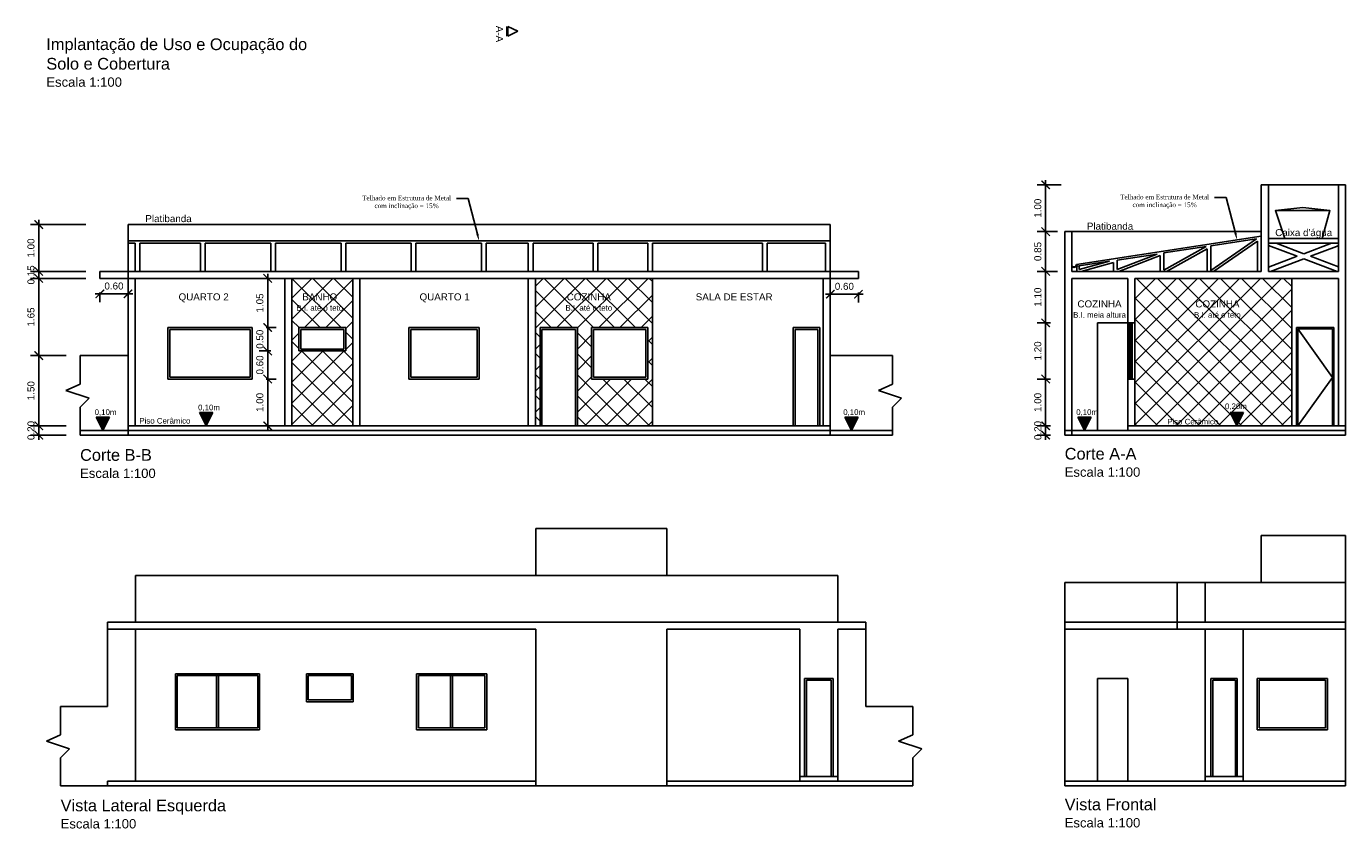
# Model space of a CAD drawing. Header units: metres. Extents: x 3.8 to 54.3, y 0.8 to 38.4.
# Tile 1 of 8: x 5 to 33.2, y 0.8 to 17.9. Entities that reach past the tile are written whole.
import ezdxf
from ezdxf import colors
from ezdxf.entities.mleader import LeaderData, LeaderLine
from ezdxf.math import Vec2, Vec3

# ---------------------------------------------------------------- set-up
doc = ezdxf.new("R2010")
doc.units = ezdxf.units.M
doc.header["$LTSCALE"] = 0.01
doc.linetypes.add('ACAD_ISO02W100', pattern=[15, 12, -3])
for name, color, linetype in [('Barrilete', 40, 'Continuous'), ('BI', 254, 'Continuous'), ('Corte', 240, 'Continuous'), ('Cotas', 2, 'Continuous'), ('Janelas', 150, 'Continuous'), ('Mobília', 90, 'Continuous'), ('Paredes', 7, 'Continuous'), ('Porta', 170, 'Continuous'), ('Projeção da Cobertura', 42, 'ACAD_ISO02W100'), ('Tabelas', 250, 'Continuous'), ('Textos', 1, 'Continuous')]:
    doc.layers.add(name, color=color, linetype=linetype)
doc.styles.add('Prefeitura', font='times.ttf')
doc.styles.get("Standard").update_dxf_attribs({"font": 'arial.ttf'})
doc.dimstyles.new('Cotas Externas', dxfattribs={"dimtxt": 0.15, "dimasz": 0.18, "dimexe": 0.18, "dimexo": 0.3, "dimgap": 0.09, "dimtad": 1, "dimzin": 0, "dimdsep": 46, "dimtxsty": 'Standard', "dimblk": 'ARCHTICK', "dimcen": 0.09, "dimdle": 0.1, "dimclrd": 256, "dimclre": 256, "dimclrt": 256, "dimadec": 0, "dimazin": 0, "dimtfac": 1, "dimtofl": 0, "dimtmove": 0, "dimatfit": 3, "dimfxl": 1, "dimtolj": 1, "dimtzin": 0, "dimlwd": -1, "dimlwe": -1, "dimarcsym": 0})

# ---------------------------------------------------------------- blocks, each defined once
blk = doc.blocks.new('Indicação de Corte')
at = {"layer": 'Corte'}
for p, q in [((0, 0.234), (-0.106, 0.021)), ((-0.106, 0.021), (0.106, 0.021)), ((-0.106, 0), (0.106, 0)), ((0.106, 0.021), (0, 0.234))]:
    blk.add_line(p, q, dxfattribs=at)
blk = doc.blocks.new('Nível em Corte')
h = blk.add_hatch(color=256)
h.dxf.hatch_style = 1
h.paths.add_polyline_path([(0.142, 0.285), (-0.142, 0.285), (0, 0)])
for p, q in [((0.142, 0.285), (-0.142, 0.285)), ((-0.142, 0.285), (0, 0)), ((0, 0), (0.142, 0.285)), ((-0.142, 0), (0.142, 0))]:
    blk.add_line(p, q)
blk = doc.blocks.new('_ArchTick')
at = {"color": 0, "linetype": 'ByBlock', "const_width": 0.15}
blk.add_lwpolyline([(-0.5, -0.5), (0.5, 0.5)], dxfattribs=at)
blk = doc.blocks.new('*D831')
at = {"layer": 'Cotas', "transparency": 16777216}
for p, q in [((5.828, 9.405), (5.066, 9.405)), ((5.246, 9.105), (5.246, 9.505)), ((5.828, 9.205), (5.066, 9.205))]:
    blk.add_line(p, q, dxfattribs=at)
at = {"layer": 'Defpoints', "color": 0, "transparency": 16777216}
for p in [(5.246, 9.405), (6.128, 9.405), (6.128, 9.205)]:
    blk.add_point(p, dxfattribs=at)
at = {"layer": 'Cotas', "transparency": 16777216, "xscale": 0.18, "yscale": 0.18, "zscale": 0.18}
for p, rotation in [((5.246, 9.405), 90), ((5.246, 9.205), 270)]:
    blk.add_blockref('_ArchTick', p, dxfattribs=dict(at, rotation=rotation))
at = {"layer": 'Cotas', "transparency": 16777216, "insert": (5.08, 9.305), "char_height": 0.15, "attachment_point": 5, "rotation": 90}
blk.add_mtext('\\A1;0.20', dxfattribs=at)
blk = doc.blocks.new('*D911')
at = {"layer": 'Cotas', "transparency": 16777216}
for p, q in [((5.246, 9.305), (5.246, 11.005)), ((5.828, 10.905), (5.066, 10.905)), ((5.828, 9.405), (5.066, 9.405))]:
    blk.add_line(p, q, dxfattribs=at)
at = {"layer": 'Defpoints', "color": 0, "transparency": 16777216}
for p in [(5.246, 10.905), (6.128, 10.905), (6.128, 9.405)]:
    blk.add_point(p, dxfattribs=at)
at = {"layer": 'Cotas', "transparency": 16777216, "xscale": 0.18, "yscale": 0.18, "zscale": 0.18}
for p, rotation in [((5.246, 10.905), 90), ((5.246, 9.405), 270)]:
    blk.add_blockref('_ArchTick', p, dxfattribs=dict(at, rotation=rotation))
at = {"layer": 'Cotas', "transparency": 16777216, "insert": (5.08, 10.155), "char_height": 0.15, "attachment_point": 5, "rotation": 90}
blk.add_mtext('\\A1;1.50', dxfattribs=at)
blk = doc.blocks.new('*D912')
at = {"layer": 'Cotas', "transparency": 16777216}
for p, q in [((6.252, 12.555), (5.066, 12.555)), ((5.246, 10.805), (5.246, 12.655)), ((5.828, 10.905), (5.066, 10.905))]:
    blk.add_line(p, q, dxfattribs=at)
at = {"layer": 'Defpoints', "color": 0, "transparency": 16777216}
for p in [(5.246, 12.555), (6.552, 12.555), (6.128, 10.905)]:
    blk.add_point(p, dxfattribs=at)
at = {"layer": 'Cotas', "transparency": 16777216, "xscale": 0.18, "yscale": 0.18, "zscale": 0.18}
for p, rotation in [((5.246, 12.555), 90), ((5.246, 10.905), 270)]:
    blk.add_blockref('_ArchTick', p, dxfattribs=dict(at, rotation=rotation))
at = {"layer": 'Cotas', "transparency": 16777216, "insert": (5.08, 11.73), "char_height": 0.15, "attachment_point": 5, "rotation": 90}
blk.add_mtext('\\A1;1.65', dxfattribs=at)
blk = doc.blocks.new('*D913')
at = {"layer": 'Cotas', "transparency": 16777216}
for p, q in [((6.252, 12.705), (5.066, 12.705)), ((5.246, 12.705), (5.246, 12.885)), ((6.252, 12.555), (5.066, 12.555)), ((5.246, 12.555), (5.246, 12.375))]:
    blk.add_line(p, q, dxfattribs=at)
at = {"layer": 'Defpoints', "color": 0, "transparency": 16777216}
for p in [(5.246, 12.705), (6.552, 12.705), (6.552, 12.555)]:
    blk.add_point(p, dxfattribs=at)
at = {"layer": 'Cotas', "transparency": 16777216, "xscale": 0.18, "yscale": 0.18, "zscale": 0.18}
for p, rotation in [((5.246, 12.705), 270), ((5.246, 12.555), 90)]:
    blk.add_blockref('_ArchTick', p, dxfattribs=dict(at, rotation=rotation))
at = {"layer": 'Cotas', "transparency": 16777216, "insert": (5.08, 12.63), "char_height": 0.15, "attachment_point": 5, "rotation": 90}
blk.add_mtext('\\A1;0.15', dxfattribs=at)
blk = doc.blocks.new('*D914')
at = {"layer": 'Cotas', "transparency": 16777216}
for p, q in [((6.252, 13.705), (5.066, 13.705)), ((5.246, 12.605), (5.246, 13.805)), ((6.252, 12.705), (5.066, 12.705))]:
    blk.add_line(p, q, dxfattribs=at)
at = {"layer": 'Defpoints', "color": 0, "transparency": 16777216}
for p in [(5.246, 13.705), (6.552, 13.705), (6.552, 12.705)]:
    blk.add_point(p, dxfattribs=at)
at = {"layer": 'Cotas', "transparency": 16777216, "xscale": 0.18, "yscale": 0.18, "zscale": 0.18}
for p, rotation in [((5.246, 13.705), 90), ((5.246, 12.705), 270)]:
    blk.add_blockref('_ArchTick', p, dxfattribs=dict(at, rotation=rotation))
at = {"layer": 'Cotas', "transparency": 16777216, "insert": (5.08, 13.205), "char_height": 0.15, "attachment_point": 5, "rotation": 90}
blk.add_mtext('\\A1;1.00', dxfattribs=at)
blk = doc.blocks.new('*D915')
at = {"layer": 'Cotas', "transparency": 16777216}
for p, q in [((10.135, 9.305), (10.135, 10.505)), ((10.102, 10.405), (10.315, 10.405)), ((10.102, 9.405), (10.315, 9.405))]:
    blk.add_line(p, q, dxfattribs=at)
at = {"layer": 'Defpoints', "color": 0, "transparency": 16777216}
for p in [(9.802, 10.405), (10.135, 10.405), (9.802, 9.405)]:
    blk.add_point(p, dxfattribs=at)
at = {"layer": 'Cotas', "transparency": 16777216, "xscale": 0.18, "yscale": 0.18, "zscale": 0.18}
for p, rotation in [((10.135, 10.405), 90), ((10.135, 9.405), 270)]:
    blk.add_blockref('_ArchTick', p, dxfattribs=dict(at, rotation=rotation))
at = {"layer": 'Cotas', "transparency": 16777216, "insert": (9.968, 9.905), "char_height": 0.15, "attachment_point": 5, "rotation": 90}
blk.add_mtext('\\A1;1.00', dxfattribs=at)
blk = doc.blocks.new('*D916')
at = {"layer": 'Cotas', "transparency": 16777216}
for p, q in [((10.202, 11.005), (9.955, 11.005)), ((10.135, 10.305), (10.135, 11.105)), ((10.102, 10.405), (10.315, 10.405))]:
    blk.add_line(p, q, dxfattribs=at)
at = {"layer": 'Defpoints', "color": 0, "transparency": 16777216}
for p in [(10.135, 11.005), (10.502, 11.005), (9.802, 10.405)]:
    blk.add_point(p, dxfattribs=at)
at = {"layer": 'Cotas', "transparency": 16777216, "xscale": 0.18, "yscale": 0.18, "zscale": 0.18}
for p, rotation in [((10.135, 11.005), 90), ((10.135, 10.405), 270)]:
    blk.add_blockref('_ArchTick', p, dxfattribs=dict(at, rotation=rotation))
at = {"layer": 'Cotas', "transparency": 16777216, "insert": (9.968, 10.705), "char_height": 0.15, "attachment_point": 5, "rotation": 90}
blk.add_mtext('\\A1;0.60', dxfattribs=at)
blk = doc.blocks.new('*D917')
at = {"layer": 'Cotas', "transparency": 16777216}
for p, q in [((10.135, 10.905), (10.135, 11.605)), ((10.102, 11.505), (10.315, 11.505)), ((10.202, 11.005), (9.955, 11.005))]:
    blk.add_line(p, q, dxfattribs=at)
at = {"layer": 'Defpoints', "color": 0, "transparency": 16777216}
for p in [(9.802, 11.505), (10.135, 11.505), (10.502, 11.005)]:
    blk.add_point(p, dxfattribs=at)
at = {"layer": 'Cotas', "transparency": 16777216, "xscale": 0.18, "yscale": 0.18, "zscale": 0.18}
for p, rotation in [((10.135, 11.505), 90), ((10.135, 11.005), 270)]:
    blk.add_blockref('_ArchTick', p, dxfattribs=dict(at, rotation=rotation))
at = {"layer": 'Cotas', "transparency": 16777216, "insert": (9.968, 11.255), "char_height": 0.15, "attachment_point": 5, "rotation": 90}
blk.add_mtext('\\A1;0.50', dxfattribs=at)
blk = doc.blocks.new('*D918')
at = {"layer": 'Cotas', "transparency": 16777216}
for p, q in [((10.202, 12.555), (9.955, 12.555)), ((10.135, 11.405), (10.135, 12.655)), ((10.102, 11.505), (10.315, 11.505))]:
    blk.add_line(p, q, dxfattribs=at)
at = {"layer": 'Defpoints', "color": 0, "transparency": 16777216}
for p in [(10.135, 12.555), (10.502, 12.555), (9.802, 11.505)]:
    blk.add_point(p, dxfattribs=at)
at = {"layer": 'Cotas', "transparency": 16777216, "xscale": 0.18, "yscale": 0.18, "zscale": 0.18}
for p, rotation in [((10.135, 12.555), 90), ((10.135, 11.505), 270)]:
    blk.add_blockref('_ArchTick', p, dxfattribs=dict(at, rotation=rotation))
at = {"layer": 'Cotas', "transparency": 16777216, "insert": (9.968, 12.03), "char_height": 0.15, "attachment_point": 5, "rotation": 90}
blk.add_mtext('\\A1;1.05', dxfattribs=at)
blk = doc.blocks.new('*D919')
at = {"layer": 'Cotas', "transparency": 16777216}
for p, q in [((7.252, 12.225), (6.452, 12.225)), ((6.552, 12.255), (6.552, 12.045)), ((7.152, 12.255), (7.152, 12.045))]:
    blk.add_line(p, q, dxfattribs=at)
at = {"layer": 'Defpoints', "color": 0, "transparency": 16777216}
for p in [(6.552, 12.555), (7.152, 12.555), (6.552, 12.225)]:
    blk.add_point(p, dxfattribs=at)
at = {"layer": 'Cotas', "transparency": 16777216, "xscale": 0.18, "yscale": 0.18, "zscale": 0.18, "rotation": 180}
blk.add_blockref('_ArchTick', (6.552, 12.225), dxfattribs=at)
at = {"layer": 'Cotas', "transparency": 16777216, "xscale": 0.18, "yscale": 0.18, "zscale": 0.18}
blk.add_blockref('_ArchTick', (7.152, 12.225), dxfattribs=at)
at = {"layer": 'Cotas', "transparency": 16777216, "insert": (6.852, 12.392), "char_height": 0.15, "attachment_point": 5}
blk.add_mtext('\\A1;0.60', dxfattribs=at)
blk = doc.blocks.new('*D920')
at = {"layer": 'Cotas', "transparency": 16777216}
for p, q in [((22.052, 12.218), (22.852, 12.218)), ((22.152, 12.255), (22.152, 12.038)), ((22.752, 12.255), (22.752, 12.038))]:
    blk.add_line(p, q, dxfattribs=at)
at = {"layer": 'Defpoints', "color": 0, "transparency": 16777216}
for p in [(22.152, 12.555), (22.752, 12.555), (22.752, 12.218)]:
    blk.add_point(p, dxfattribs=at)
at = {"layer": 'Cotas', "transparency": 16777216, "xscale": 0.18, "yscale": 0.18, "zscale": 0.18, "rotation": 180}
blk.add_blockref('_ArchTick', (22.152, 12.218), dxfattribs=at)
at = {"layer": 'Cotas', "transparency": 16777216, "xscale": 0.18, "yscale": 0.18, "zscale": 0.18}
blk.add_blockref('_ArchTick', (22.752, 12.218), dxfattribs=at)
at = {"layer": 'Cotas', "transparency": 16777216, "insert": (22.452, 12.385), "char_height": 0.15, "attachment_point": 5}
blk.add_mtext('\\A1;0.60', dxfattribs=at)
blk = doc.blocks.new('*D907')
at = {"layer": 'Cotas', "transparency": 16777216}
for p, q in [((26.858, 9.405), (26.571, 9.405)), ((26.751, 9.105), (26.751, 9.505)), ((26.858, 9.205), (26.571, 9.205))]:
    blk.add_line(p, q, dxfattribs=at)
at = {"layer": 'Defpoints', "color": 0, "transparency": 16777216}
for p in [(26.751, 9.405), (27.158, 9.405), (27.158, 9.205)]:
    blk.add_point(p, dxfattribs=at)
at = {"layer": 'Cotas', "transparency": 16777216, "xscale": 0.18, "yscale": 0.18, "zscale": 0.18}
for p, rotation in [((26.751, 9.405), 90), ((26.751, 9.205), 270)]:
    blk.add_blockref('_ArchTick', p, dxfattribs=dict(at, rotation=rotation))
at = {"layer": 'Cotas', "transparency": 16777216, "insert": (26.584, 9.305), "char_height": 0.15, "attachment_point": 5, "rotation": 90}
blk.add_mtext('\\A1;0.20', dxfattribs=at)
blk = doc.blocks.new('*D827')
at = {"layer": 'Cotas', "transparency": 16777216}
for p, q in [((26.751, 9.305), (26.751, 10.505)), ((26.858, 10.405), (26.571, 10.405)), ((26.858, 9.405), (26.571, 9.405))]:
    blk.add_line(p, q, dxfattribs=at)
at = {"layer": 'Defpoints', "color": 0, "transparency": 16777216}
for p in [(26.751, 10.405), (27.158, 10.405), (27.158, 9.405)]:
    blk.add_point(p, dxfattribs=at)
at = {"layer": 'Cotas', "transparency": 16777216, "xscale": 0.18, "yscale": 0.18, "zscale": 0.18}
for p, rotation in [((26.751, 10.405), 90), ((26.751, 9.405), 270)]:
    blk.add_blockref('_ArchTick', p, dxfattribs=dict(at, rotation=rotation))
at = {"layer": 'Cotas', "transparency": 16777216, "insert": (26.584, 9.905), "char_height": 0.15, "attachment_point": 5, "rotation": 90}
blk.add_mtext('\\A1;1.00', dxfattribs=at)
blk = doc.blocks.new('*D828')
at = {"layer": 'Cotas', "transparency": 16777216}
for p, q in [((26.858, 11.605), (26.571, 11.605)), ((26.751, 10.305), (26.751, 11.705)), ((26.858, 10.405), (26.571, 10.405))]:
    blk.add_line(p, q, dxfattribs=at)
at = {"layer": 'Defpoints', "color": 0, "transparency": 16777216}
for p in [(26.751, 11.605), (27.158, 11.605), (27.158, 10.405)]:
    blk.add_point(p, dxfattribs=at)
at = {"layer": 'Cotas', "transparency": 16777216, "xscale": 0.18, "yscale": 0.18, "zscale": 0.18}
for p, rotation in [((26.751, 11.605), 90), ((26.751, 10.405), 270)]:
    blk.add_blockref('_ArchTick', p, dxfattribs=dict(at, rotation=rotation))
at = {"layer": 'Cotas', "transparency": 16777216, "insert": (26.584, 11.005), "char_height": 0.15, "attachment_point": 5, "rotation": 90}
blk.add_mtext('\\A1;1.20', dxfattribs=at)
blk = doc.blocks.new('*D908')
at = {"layer": 'Cotas', "transparency": 16777216}
for p, q in [((27.008, 12.705), (26.571, 12.705)), ((26.751, 11.505), (26.751, 12.805)), ((26.858, 11.605), (26.571, 11.605))]:
    blk.add_line(p, q, dxfattribs=at)
at = {"layer": 'Defpoints', "color": 0, "transparency": 16777216}
for p in [(26.751, 12.705), (27.308, 12.705), (27.158, 11.605)]:
    blk.add_point(p, dxfattribs=at)
at = {"layer": 'Cotas', "transparency": 16777216, "xscale": 0.18, "yscale": 0.18, "zscale": 0.18}
for p, rotation in [((26.751, 12.705), 90), ((26.751, 11.605), 270)]:
    blk.add_blockref('_ArchTick', p, dxfattribs=dict(at, rotation=rotation))
at = {"layer": 'Cotas', "transparency": 16777216, "insert": (26.584, 12.155), "char_height": 0.15, "attachment_point": 5, "rotation": 90}
blk.add_mtext('\\A1;1.10', dxfattribs=at)
blk = doc.blocks.new('*D909')
at = {"layer": 'Cotas', "transparency": 16777216}
for p, q in [((27.008, 13.555), (26.571, 13.555)), ((26.751, 12.605), (26.751, 13.655)), ((27.008, 12.705), (26.571, 12.705))]:
    blk.add_line(p, q, dxfattribs=at)
at = {"layer": 'Defpoints', "color": 0, "transparency": 16777216}
for p in [(26.751, 13.555), (27.308, 13.555), (27.308, 12.705)]:
    blk.add_point(p, dxfattribs=at)
at = {"layer": 'Cotas', "transparency": 16777216, "xscale": 0.18, "yscale": 0.18, "zscale": 0.18}
for p, rotation in [((26.751, 13.555), 90), ((26.751, 12.705), 270)]:
    blk.add_blockref('_ArchTick', p, dxfattribs=dict(at, rotation=rotation))
at = {"layer": 'Cotas', "transparency": 16777216, "insert": (26.584, 13.13), "char_height": 0.15, "attachment_point": 5, "rotation": 90}
blk.add_mtext('\\A1;0.85', dxfattribs=at)
blk = doc.blocks.new('*D910')
at = {"layer": 'Cotas', "transparency": 16777216}
for p, q in [((26.751, 13.455), (26.751, 14.655)), ((27.082, 14.555), (26.571, 14.555)), ((27.008, 13.555), (26.571, 13.555))]:
    blk.add_line(p, q, dxfattribs=at)
at = {"layer": 'Defpoints', "color": 0, "transparency": 16777216}
for p in [(26.751, 14.555), (27.382, 14.555), (27.308, 13.555)]:
    blk.add_point(p, dxfattribs=at)
at = {"layer": 'Cotas', "transparency": 16777216, "xscale": 0.18, "yscale": 0.18, "zscale": 0.18}
for p, rotation in [((26.751, 14.555), 90), ((26.751, 13.555), 270)]:
    blk.add_blockref('_ArchTick', p, dxfattribs=dict(at, rotation=rotation))
at = {"layer": 'Cotas', "transparency": 16777216, "insert": (26.584, 14.055), "char_height": 0.15, "attachment_point": 5, "rotation": 90}
blk.add_mtext('\\A1;1.00', dxfattribs=at)

msp = doc.modelspace()

# ---------------------------------------------------------------- hatches: boundary and pattern name
at = {"layer": 'BI'}
h = msp.add_hatch(dxfattribs=at)
h.set_pattern_fill('ANSI37', color=256, scale=0.1)
h.set_pattern_definition([(45, (-49.30324, -13.69976), (-0.2245064, 0.2245064), []), (135, (-49.30324, -13.69976), (-0.2245064, -0.2245064), [])])
h.paths.add_polyline_path([(18.352, 12.555), (15.852, 12.555), (15.852, 9.405), (15.952, 9.405), (15.952, 11.505), (16.752, 11.505), (16.752, 9.405), (18.352, 9.405)])
h.paths.add_polyline_path([(18.252, 11.505), (18.252, 10.405), (17.052, 10.405), (17.052, 11.505)], flags=16)
h.paths.add_polyline_path([(18.212, 11.465), (18.212, 10.445), (17.092, 10.445), (17.092, 11.465)], flags=0)
h.paths.add_polyline_path([(11.952, 12.555), (10.652, 12.555), (10.652, 9.405), (11.952, 9.405)])
h.paths.add_polyline_path([(11.802, 11.505), (11.802, 11.005), (10.802, 11.005), (10.802, 11.505)], flags=16)
h.paths.add_polyline_path([(11.762, 11.465), (11.762, 11.045), (10.842, 11.045), (10.842, 11.465)], flags=0)
h = msp.add_hatch(dxfattribs=at)
h.set_pattern_fill('ANSI37', color=256, scale=0.1)
h.set_pattern_definition([(45, (-18.479, -57.9177), (-0.2245064, 0.2245064), []), (135, (-18.479, -57.9177), (-0.2245064, -0.2245064), [])])
h.paths.add_polyline_path([(28.658, 12.555), (28.658, 11.605), (28.658, 10.405), (28.658, 9.405), (32.008, 9.405), (32.008, 12.555)])

# ---------------------------------------------------------------- linework, layer by layer
for p, q in [((28.658, 11.605), (28.658, 12.555)), ((28.658, 9.405), (28.658, 10.405))]:
    msp.add_line(p, q)
at = {"layer": 'Barrilete'}
for p, q in [((32.241, 14.068), (31.658, 14.003)), ((32.241, 14.068), (32.824, 14.003)), ((31.508, 13.405), (33.008, 13.405)), ((31.508, 13.305), (33.008, 13.305)), ((32.125, 13.027), (31.508, 13.261)), ((32.266, 13.08), (31.674, 13.305)), ((32.859, 13.305), (32.266, 13.08)), ((32.125, 13.027), (31.508, 12.793)), ((32.266, 12.973), (31.557, 12.705)), ((32.976, 12.705), (32.266, 12.973)), ((32.962, 13.237), (32.408, 13.027)), ((33.008, 12.799), (32.408, 13.027))]:
    msp.add_line(p, q, dxfattribs=at)
msp.add_lwpolyline([(31.858, 13.405), (32.658, 13.405), (32.824, 14.003), (31.658, 14.003)], close=True, dxfattribs=at)
at = {"layer": 'Janelas'}
for p, q in [((28.658, 11.605), (28.508, 11.605)), ((28.508, 10.405), (28.508, 11.605)), ((28.544, 10.405), (28.544, 11.605)), ((28.564, 10.405), (28.564, 11.605)), ((28.583, 10.405), (28.583, 11.605)), ((28.601, 10.405), (28.601, 11.605)), ((28.658, 11.605), (28.658, 10.405)), ((8.002, 10.405), (8.002, 11.505)), ((8.002, 11.505), (9.802, 11.505)), ((8.042, 10.445), (8.042, 11.465)), ((8.042, 11.465), (9.762, 11.465)), ((9.762, 10.445), (9.762, 11.465)), ((9.802, 10.405), (9.802, 11.505)), ((10.802, 11.005), (10.802, 11.505)), ((10.802, 11.505), (11.802, 11.505)), ((10.842, 11.045), (10.842, 11.465)), ((10.842, 11.465), (11.762, 11.465)), ((11.762, 11.045), (11.762, 11.465)), ((11.802, 11.005), (11.802, 11.505)), ((13.152, 10.405), (13.152, 11.505)), ((13.152, 11.505), (14.652, 11.505)), ((13.192, 10.445), (13.192, 11.465)), ((13.192, 11.465), (14.612, 11.465)), ((14.612, 10.445), (14.612, 11.465)), ((14.652, 10.405), (14.652, 11.505)), ((17.052, 10.405), (17.052, 11.505)), ((17.052, 11.505), (18.252, 11.505)), ((17.092, 10.445), (17.092, 11.465)), ((17.092, 11.465), (18.212, 11.465)), ((18.212, 10.445), (18.212, 11.465)), ((18.252, 10.405), (18.252, 11.505)), ((10.802, 11.005), (11.802, 11.005)), ((10.842, 11.045), (11.762, 11.045)), ((9.762, 10.445), (8.042, 10.445)), ((14.612, 10.445), (13.192, 10.445)), ((18.212, 10.445), (17.092, 10.445)), ((9.802, 10.405), (8.002, 10.405)), ((14.652, 10.405), (13.152, 10.405)), ((18.252, 10.405), (17.052, 10.405)), ((28.658, 10.405), (28.508, 10.405)), ((9.963, 4.108), (8.163, 4.108)), ((8.163, 4.108), (8.163, 2.908)), ((9.923, 4.068), (8.203, 4.068)), ((8.203, 4.068), (8.203, 2.948)), ((9.043, 2.948), (9.043, 4.068)), ((9.083, 2.948), (9.083, 4.068)), ((9.923, 4.068), (9.923, 2.948)), ((9.963, 4.108), (9.963, 2.908)), ((11.963, 4.108), (10.963, 4.108)), ((10.963, 4.108), (10.963, 3.508)), ((11.923, 4.068), (11.003, 4.068)), ((11.003, 4.068), (11.003, 3.548)), ((11.923, 3.548), (11.923, 4.068)), ((11.963, 3.508), (11.963, 4.108)), ((14.813, 4.108), (13.313, 4.108)), ((13.313, 4.108), (13.313, 2.908)), ((14.773, 4.068), (13.353, 4.068)), ((13.353, 4.068), (13.353, 2.948)), ((14.043, 2.948), (14.043, 4.068)), ((14.083, 2.948), (14.083, 4.068)), ((14.773, 4.068), (14.773, 2.948)), ((14.813, 4.108), (14.813, 2.908)), ((32.769, 4.008), (31.269, 4.008)), ((31.269, 4.008), (31.269, 2.908)), ((32.729, 3.968), (31.309, 3.968)), ((31.309, 3.968), (31.309, 2.948)), ((32.729, 3.968), (32.729, 2.948)), ((32.769, 4.008), (32.769, 2.908)), ((10.963, 3.508), (11.963, 3.508)), ((11.003, 3.548), (11.923, 3.548)), ((9.963, 2.908), (8.163, 2.908)), ((9.923, 2.948), (8.203, 2.948)), ((14.813, 2.908), (13.313, 2.908)), ((14.773, 2.948), (13.353, 2.948)), ((31.269, 2.908), (32.769, 2.908)), ((31.309, 2.948), (32.729, 2.948))]:
    msp.add_line(p, q, dxfattribs=at)
at = {"layer": 'Mobília'}
for p, q in [((22.152, 13.355), (7.152, 13.355)), ((7.302, 13.305), (7.152, 13.305)), ((7.302, 12.705), (7.302, 13.305)), ((7.402, 12.705), (7.402, 13.305)), ((8.702, 13.305), (7.402, 13.305)), ((8.702, 12.705), (8.702, 13.305)), ((8.802, 12.705), (8.802, 13.305)), ((10.202, 13.305), (8.802, 13.305)), ((10.202, 12.705), (10.202, 13.305)), ((10.302, 12.705), (10.302, 13.305)), ((11.702, 13.305), (10.302, 13.305)), ((11.702, 12.705), (11.702, 13.305)), ((11.802, 12.705), (11.802, 13.305)), ((13.202, 13.305), (11.802, 13.305)), ((13.202, 12.705), (13.202, 13.305)), ((13.302, 12.705), (13.302, 13.305)), ((14.702, 13.305), (13.302, 13.305)), ((14.702, 12.705), (14.702, 13.305)), ((14.802, 12.705), (14.802, 13.305)), ((15.702, 13.305), (14.802, 13.305)), ((15.702, 12.705), (15.702, 13.305)), ((15.802, 12.705), (15.802, 13.305)), ((17.086, 13.305), (15.802, 13.305)), ((17.086, 12.705), (17.086, 13.305)), ((17.186, 12.705), (17.186, 13.305)), ((18.252, 13.305), (17.186, 13.305)), ((18.252, 12.705), (18.252, 13.305)), ((18.352, 12.705), (18.352, 13.305)), ((20.702, 13.305), (18.352, 13.305)), ((20.702, 12.705), (20.702, 13.305)), ((20.802, 12.705), (20.802, 13.305)), ((22.052, 13.305), (20.802, 13.305)), ((22.052, 12.705), (22.052, 13.305)), ((22.152, 12.705), (22.152, 13.355)), ((27.408, 12.855), (31.358, 13.455)), ((30.278, 13.25), (31.258, 13.399)), ((30.278, 12.725), (31.258, 13.399)), ((30.278, 13.25), (30.278, 12.725)), ((30.337, 12.705), (31.278, 13.352)), ((31.278, 13.352), (31.278, 12.705)), ((31.358, 13.455), (31.358, 12.705)), ((28.278, 12.946), (29.133, 13.076)), ((28.278, 12.744), (29.133, 13.076)), ((28.314, 12.705), (29.198, 13.048)), ((29.198, 13.048), (29.198, 12.705)), ((29.278, 13.098), (30.18, 13.235)), ((29.278, 12.731), (30.18, 13.235)), ((29.278, 13.098), (29.278, 12.731)), ((29.333, 12.705), (30.198, 13.188)), ((30.198, 13.188), (30.198, 12.705)), ((27.414, 12.815), (28.112, 12.921)), ((27.414, 12.815), (27.414, 12.705)), ((27.467, 12.745), (28.112, 12.921)), ((27.467, 12.745), (27.467, 12.823)), ((27.507, 12.705), (28.198, 12.893)), ((28.198, 12.893), (28.198, 12.705)), ((28.278, 12.946), (28.278, 12.744))]:
    msp.add_line(p, q, dxfattribs=at)
for radius, start in [(0.0602, 213.8472), (0.0502, 185.1516)]:
    msp.add_arc((27.358, 12.85), radius, start, 5.1516, dxfattribs=at)
at = {"layer": 'Paredes'}
for p, q in [((22.152, 13.705), (7.152, 13.705)), ((7.152, 9.205), (7.152, 13.705)), ((22.152, 9.205), (22.152, 13.705)), ((31.358, 13.555), (27.158, 13.555)), ((27.158, 13.555), (27.158, 9.205)), ((27.308, 13.555), (27.308, 12.705)), ((33.008, 13.255), (32.962, 13.237)), ((22.752, 12.705), (6.552, 12.705)), ((6.552, 12.705), (6.552, 12.555)), ((22.752, 12.705), (22.752, 12.555)), ((31.358, 12.705), (27.308, 12.705)), ((33.008, 12.705), (31.508, 12.705)), ((22.752, 12.555), (6.552, 12.555)), ((7.302, 9.405), (7.302, 12.555)), ((10.502, 12.555), (10.502, 9.405)), ((10.652, 9.405), (10.652, 12.555)), ((11.952, 9.405), (11.952, 12.555)), ((12.102, 9.405), (12.102, 12.555)), ((15.702, 9.405), (15.702, 12.555)), ((15.852, 9.405), (15.852, 12.555)), ((18.352, 9.405), (18.352, 12.555)), ((22.002, 9.405), (22.002, 12.555)), ((28.508, 12.555), (27.308, 12.555)), ((27.308, 12.555), (27.308, 9.205)), ((28.508, 11.605), (28.508, 12.555)), ((33.008, 12.555), (28.658, 12.555)), ((32.008, 12.555), (32.008, 9.405)), ((27.858, 11.605), (27.858, 9.305)), ((28.508, 11.605), (27.858, 11.605)), ((6.128, 10.905), (7.152, 10.905)), ((6.128, 10.294), (6.128, 10.905)), ((23.482, 10.905), (22.152, 10.905)), ((23.482, 10.294), (23.482, 10.905)), ((5.826, 10.162), (6.128, 10.294)), ((6.319, 9.995), (5.826, 10.162)), ((23.181, 10.162), (23.482, 10.294)), ((23.673, 9.995), (23.181, 10.162)), ((28.508, 9.305), (28.508, 10.405)), ((6.128, 9.804), (6.319, 9.995)), ((23.482, 9.804), (23.673, 9.995)), ((6.128, 9.205), (6.128, 9.804)), ((23.482, 9.205), (23.482, 9.804)), ((23.482, 9.305), (6.128, 9.305)), ((6.128, 9.305), (6.128, 9.205)), ((22.152, 9.405), (7.152, 9.405)), ((23.482, 9.305), (23.482, 9.205)), ((33.158, 9.305), (27.158, 9.305)), ((33.158, 9.405), (28.508, 9.405)), ((23.482, 9.205), (6.128, 9.205)), ((33.158, 9.205), (27.158, 9.205)), ((15.863, 6.208), (15.863, 7.208)), ((18.663, 7.208), (15.863, 7.208)), ((18.663, 6.208), (18.663, 7.208)), ((31.358, 7.058), (31.358, 6.058)), ((31.358, 7.058), (33.158, 7.058)), ((33.158, 6.058), (33.158, 7.058)), ((7.313, 5.208), (7.313, 6.208)), ((22.313, 6.208), (7.313, 6.208)), ((22.313, 5.208), (22.313, 6.208)), ((33.158, 6.058), (27.158, 6.058)), ((27.158, 6.058), (27.158, 1.708)), ((29.558, 6.058), (29.558, 5.058)), ((30.158, 6.058), (30.158, 5.208)), ((33.158, 6.058), (33.158, 1.708)), ((6.713, 5.058), (6.713, 5.208)), ((22.913, 5.208), (6.713, 5.208)), ((22.913, 5.208), (22.913, 5.058)), ((33.158, 5.208), (27.158, 5.208)), ((15.863, 5.058), (6.713, 5.058)), ((6.713, 3.408), (6.713, 5.058)), ((7.313, 1.808), (7.313, 5.058)), ((15.863, 1.708), (15.863, 5.058)), ((21.504, 5.058), (18.663, 5.058)), ((18.663, 1.708), (18.663, 5.058)), ((21.504, 5.058), (21.504, 1.808)), ((22.313, 1.908), (22.313, 5.058)), ((22.913, 5.058), (22.313, 5.058)), ((22.913, 3.408), (22.913, 5.058)), ((33.158, 5.058), (27.158, 5.058)), ((30.158, 5.058), (30.158, 1.808)), ((30.967, 5.058), (30.967, 1.808)), ((28.508, 4.008), (27.858, 4.008)), ((27.858, 4.008), (27.858, 1.808)), ((28.508, 4.008), (28.508, 1.808)), ((5.713, 2.798), (5.713, 3.408)), ((5.713, 3.408), (6.713, 3.408)), ((23.913, 3.408), (22.913, 3.408)), ((23.913, 2.798), (23.913, 3.408)), ((5.411, 2.666), (5.713, 2.798)), ((5.904, 2.499), (5.411, 2.666)), ((23.611, 2.666), (23.913, 2.798)), ((24.104, 2.499), (23.611, 2.666)), ((5.713, 2.308), (5.904, 2.499)), ((5.713, 1.708), (5.713, 2.308)), ((23.913, 2.308), (24.104, 2.499)), ((23.913, 1.708), (23.913, 2.308)), ((23.913, 1.708), (5.713, 1.708)), ((15.863, 1.808), (6.713, 1.808)), ((6.713, 1.808), (6.713, 1.708)), ((23.913, 1.808), (18.663, 1.808)), ((22.313, 1.908), (21.504, 1.908)), ((22.313, 1.908), (22.313, 1.808)), ((33.158, 1.808), (27.158, 1.808)), ((33.158, 1.708), (27.158, 1.708)), ((30.967, 1.908), (30.158, 1.908))]:
    msp.add_line(p, q, dxfattribs=at)
at = {"layer": 'Porta'}
for p, q in [((15.952, 9.405), (15.952, 11.505)), ((15.952, 11.505), (16.752, 11.505)), ((15.992, 9.405), (15.992, 11.465)), ((15.992, 11.465), (16.712, 11.465)), ((16.712, 9.405), (16.712, 11.465)), ((16.752, 9.405), (16.752, 11.505)), ((21.359, 9.405), (21.359, 11.505)), ((21.359, 11.505), (21.925, 11.505)), ((21.399, 9.405), (21.399, 11.465)), ((21.399, 11.465), (21.885, 11.465)), ((21.885, 9.405), (21.885, 11.465)), ((21.925, 9.405), (21.925, 11.505)), ((32.108, 11.505), (32.108, 9.405)), ((32.108, 11.505), (32.908, 11.505)), ((32.138, 11.475), (32.138, 9.405)), ((32.138, 11.475), (32.878, 11.475)), ((32.138, 11.475), (32.878, 10.44)), ((32.878, 9.405), (32.878, 11.475)), ((32.908, 9.405), (32.908, 11.505)), ((32.878, 10.44), (32.138, 9.405)), ((21.604, 4.008), (21.604, 1.908)), ((21.604, 4.008), (22.213, 4.008)), ((21.644, 3.968), (21.644, 1.908)), ((21.644, 3.968), (22.173, 3.968)), ((22.173, 1.908), (22.173, 3.968)), ((22.213, 1.908), (22.213, 4.008)), ((30.845, 4.008), (30.28, 4.008)), ((30.28, 4.008), (30.28, 1.908)), ((30.805, 3.968), (30.32, 3.968)), ((30.32, 3.968), (30.32, 1.908)), ((30.805, 3.968), (30.805, 1.908)), ((30.845, 4.008), (30.845, 1.908))]:
    msp.add_line(p, q, dxfattribs=at)
at = {"layer": 'Projeção da Cobertura'}
msp.add_line((29.558, 6.058), (33.008, 6.058), dxfattribs=at)
at = {"layer": 'Tabelas'}
for p, q in [((31.358, 14.555), (31.358, 12.705)), ((31.358, 14.555), (33.158, 14.555)), ((31.508, 14.555), (31.508, 12.705)), ((33.008, 12.705), (33.008, 14.555)), ((33.158, 9.205), (33.158, 14.555)), ((33.008, 9.405), (33.008, 12.555))]:
    msp.add_line(p, q, dxfattribs=at)

# ---------------------------------------------------------------- block references
at = {"layer": 'Corte', "rotation": 270}
msp.add_blockref('Indicação de Corte', (15.241, 17.835), dxfattribs=at)
at = {"layer": 'Textos'}
for p in [(6.614, 9.305), (8.824, 9.405), (22.602, 9.305), (27.579, 9.305), (30.833, 9.405)]:
    msp.add_blockref('Nível em Corte', p, dxfattribs=at)

# ---------------------------------------------------------------- texts
at = {"layer": 'Corte', "insert": (15.162, 17.995), "char_height": 0.15, "attachment_point": 1, "rotation": 270}
msp.add_mtext_dynamic_manual_height_columns('\\pxqc;A-A', width=0.43373, gutter_width=0.75, heights=[0.146], dxfattribs=at)
at = {"layer": 'Textos', "attachment_point": 1}
for s, width, heights, insert, char_height in [('\\pxql;Implantação de Uso e Ocupação do Solo e Cobertura\\P{\\H0.8x;Escala 1:100}', 6.0403, [1.589], (5.407, 17.684), 0.25), ('\\pxqc;Platibanda', 1.49001, [0], (7.272, 13.908), 0.15), ('\\pxqc;Platibanda', 1.49001, [0], (27.382, 13.746), 0.15), ("\\pxqc;Caixa d'água", 1.49001, [0], (31.518, 13.609), 0.15), ('\\pxqc;QUARTO 2', 1.49001, [0], (8.022, 12.235), 0.15), ('\\pxqc;BANHO\\P{\\H0.8x;B.I. até o teto}', 1.49001, [0], (10.502, 12.235), 0.15), ('\\pxqc;QUARTO 1', 1.49001, [0], (13.169, 12.235), 0.15), ('\\pxqc;COZINHA\\P{\\H0.8x;B.I. até o teto}', 1.49001, [0], (16.249, 12.235), 0.15), ('\\pxqc;SALA DE ESTAR', 1.79313, [0.178], (19.202, 12.235), 0.15), ('\\pxqc;COZINHA\\P{\\H0.8x;B.I. meia altura}', 1.49001, [0], (27.157, 12.085), 0.15), ('\\pxqc;COZINHA\\P{\\H0.8x;B.I. até o teto}', 1.49001, [0], (29.675, 12.085), 0.15), ('\\pxql;0,20m', 0.49888, [0.18], (30.582, 9.882), 0.12), ('\\pxql;0,10m', 0.49888, [0.18], (6.439, 9.757), 0.12), ('\\pxqc;Piso Cerâmico', 1.49001, [0], (7.195, 9.572), 0.12), ('\\pxql;0,10m', 0.49888, [0.18], (8.649, 9.857), 0.12), ('\\pxql;0,10m', 0.49888, [0.18], (22.428, 9.757), 0.12), ('\\pxql;0,10m', 0.49888, [0.18], (27.404, 9.757), 0.12), ('\\pxqc;Piso Cerâmico', 1.49001, [0], (29.148, 9.554), 0.12), ('\\pxql;Corte B-B\\P{\\H0.8x;Escala 1:100}', 6.0403, [1.589], (6.128, 8.907), 0.25), ('\\pxql;Corte A-A\\P{\\H0.8x;Escala 1:100}', 6.0403, [1.589], (27.158, 8.933), 0.25), ('\\pxql;Vista Lateral Esquerda\\P{\\H0.8x;Escala 1:100}', 6.0403, [1.589], (5.713, 1.417), 0.25), ('\\pxql;Vista Frontal\\P{\\H0.8x;Escala 1:100}', 6.0403, [1.589], (27.158, 1.439), 0.25)]:
    msp.add_mtext_dynamic_manual_height_columns(s, width=width, gutter_width=0.75, heights=heights, dxfattribs=dict(at, insert=insert, char_height=char_height))

# ---------------------------------------------------------------- dimensions: what is measured, and where the dimension line sits
at = {"layer": 'Cotas'}
for base, p1, p2, picture, middle in [((26.751, 14.555), (27.308, 13.555), (27.382, 14.555), '*D910', (26.584, 14.055)), ((5.246, 13.705), (6.552, 12.705), (6.552, 13.705), '*D914', (5.08, 13.205)), ((26.751, 13.555), (27.308, 12.705), (27.308, 13.555), '*D909', (26.584, 13.13)), ((26.751, 12.705), (27.158, 11.605), (27.308, 12.705), '*D908', (26.584, 12.155)), ((5.246, 12.555), (6.128, 10.905), (6.552, 12.555), '*D912', (5.08, 11.73)), ((10.135, 12.555), (9.802, 11.505), (10.502, 12.555), '*D918', (9.968, 12.03)), ((26.751, 11.605), (27.158, 10.405), (27.158, 11.605), '*D828', (26.584, 11.005)), ((5.246, 10.905), (6.128, 9.405), (6.128, 10.905), '*D911', (5.08, 10.155)), ((26.751, 10.405), (27.158, 9.405), (27.158, 10.405), '*D827', (26.584, 9.905))]:
    dim = msp.add_linear_dim(base=base, p1=p1, p2=p2, angle=90, dimstyle='Cotas Externas', override={"dimtmove": 1}, dxfattribs=at)
    dim.commit()
    dim.dimension.update_dxf_attribs({"geometry": picture, "text_midpoint": middle})
for base, p1, p2, picture, middle in [((5.246, 12.705), (6.552, 12.555), (6.552, 12.705), '*D913', (5.246, 12.63)), ((10.135, 11.505), (10.502, 11.005), (9.802, 11.505), '*D917', (10.135, 11.255)), ((10.135, 11.005), (9.802, 10.405), (10.502, 11.005), '*D916', (10.135, 10.705))]:
    dim = msp.add_linear_dim(base=base, p1=p1, p2=p2, angle=90, dimstyle='Cotas Externas', override={"dimtmove": 1}, dxfattribs=at)
    dim.commit()
    dim.dimension.update_dxf_attribs({"geometry": picture, "text_midpoint": middle, "dimtype": 160})
for base, p1, p2, picture, middle in [((6.552, 12.225), (7.152, 12.555), (6.552, 12.555), '*D919', (6.852, 12.392)), ((22.752, 12.218), (22.152, 12.555), (22.752, 12.555), '*D920', (22.452, 12.385))]:
    dim = msp.add_linear_dim(base=base, p1=p1, p2=p2, dimstyle='Cotas Externas', dxfattribs=at)
    dim.commit()
    dim.dimension.update_dxf_attribs({"geometry": picture, "text_midpoint": middle})
dim = msp.add_linear_dim(base=(10.135, 10.405), p1=(9.802, 9.405), p2=(9.802, 10.405), angle=90, dimstyle='Cotas Externas', dxfattribs=at)
dim.commit()
dim.dimension.update_dxf_attribs({"geometry": '*D915', "text_midpoint": (9.968, 9.905)})
for base, p1, p2, picture, middle in [((5.246, 9.405), (6.128, 9.205), (6.128, 9.405), '*D831', (5.246, 9.305)), ((26.751, 9.405), (27.158, 9.205), (27.158, 9.405), '*D907', (26.751, 9.305))]:
    dim = msp.add_linear_dim(base=base, p1=p1, p2=p2, angle=90, dimstyle='Cotas Externas', dxfattribs=at)
    dim.commit()
    dim.dimension.update_dxf_attribs({"geometry": picture, "text_midpoint": middle, "dimtype": 160})

# ---------------------------------------------------------------- leaders
at = {"layer": 'Textos'}
ml = msp.add_multileader_mtext('Standard', dxfattribs=at)
ml.set_content('Telhado em Estrutura de Metal \\Pcom inclinação = 15%', color=256, style='Prefeitura')
ml.set_leader_properties(color=256)
ml.build(insert=Vec2(0, 0))
ml.multileader.update_dxf_attribs({"dogleg_length": 0.25, "arrow_head_size": 0.15})
ctx = ml.context
ctx.base_point, ctx.char_height, ctx.arrow_head_size, ctx.landing_gap_size, ctx.plane_origin = Vec3(12.037, 14.26), 0.1, 0.15, 0.15, Vec3(14.067, 13.355)
ctx.text_align_type = 1
notes = []
notes.append((ctx, [(0, (1, 1, 0), (14.416, 14.26), (-1, 0), 0.25, [(0, [(14.652, 13.355)], 0, [])])]))
ctx.mtext.insert, ctx.mtext.alignment, ctx.mtext.flow_direction = Vec3(13.102, 14.324), 2, 5
ml = msp.add_multileader_mtext('Standard', dxfattribs=at)
ml.set_content('Telhado em Estrutura de Metal \\Pcom inclinação = 15%', color=256, style='Prefeitura')
ml.set_leader_properties(color=256)
ml.build(insert=Vec2(0, 0))
ml.multileader.update_dxf_attribs({"dogleg_length": 0.25, "arrow_head_size": 0.15})
ctx = ml.context
ctx.base_point, ctx.char_height, ctx.arrow_head_size, ctx.landing_gap_size, ctx.plane_origin = Vec3(28.227, 14.281), 0.1, 0.15, 0.15, Vec3(30.257, 13.376)
ctx.text_align_type = 1
notes.append((ctx, [(0, (1, 1, 0), (30.607, 14.281), (-1, 0), 0.25, [(0, [(30.842, 13.376)], 0, [])])]))
ctx.mtext.insert, ctx.mtext.alignment, ctx.mtext.flow_direction = Vec3(29.292, 14.345), 2, 5
for ctx, leaders in notes:
    for number, flags, end, landing, length, lines in leaders:
        leader = LeaderData()
        leader.index, (leader.has_last_leader_line, leader.has_dogleg_vector, leader.attachment_direction) = number, flags
        leader.last_leader_point, leader.dogleg_vector, leader.dogleg_length = Vec3(end), Vec3(landing), length
        for number, points, colour, breaks in lines:
            line = LeaderLine()
            line.index, line.vertices, line.color, line.breaks = number, Vec3.list(points), colors.encode_raw_color(colour), breaks
            leader.lines.append(line)
        ctx.leaders.append(leader)

doc.saveas('drawing.dxf')
